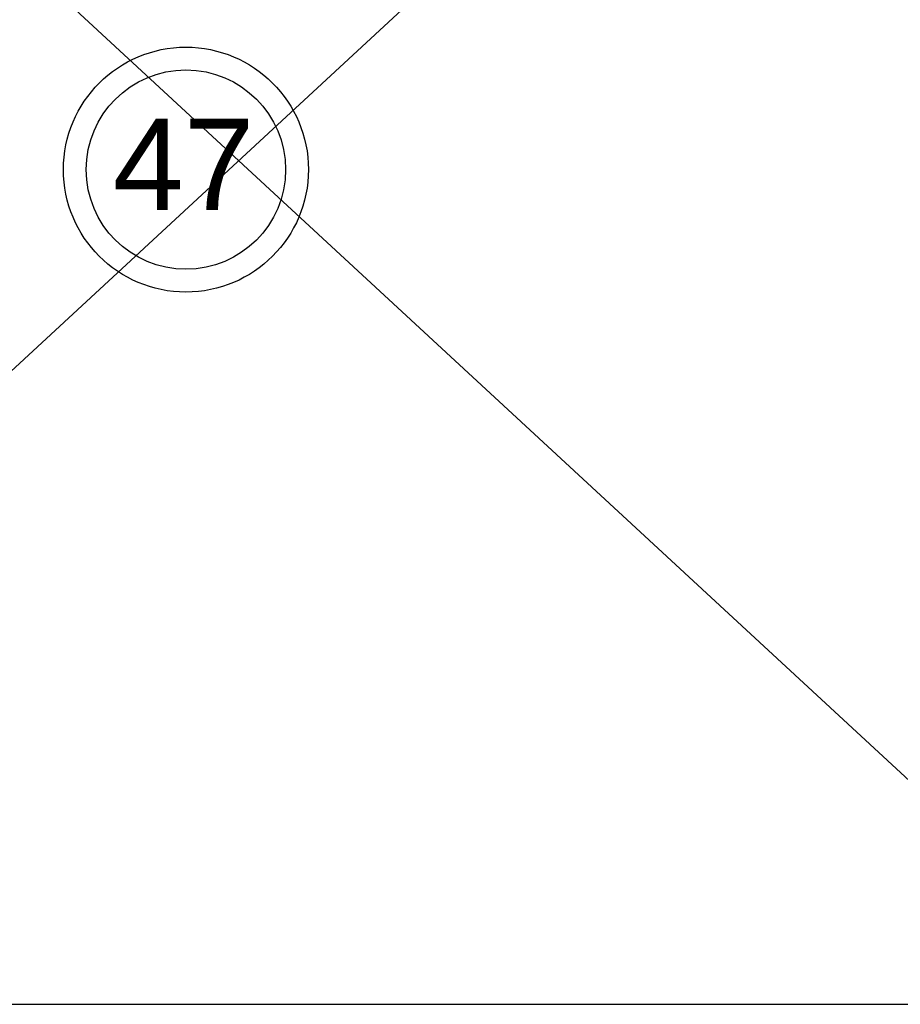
# Model space of a CAD drawing. Header units: millimetres. Extents: x 151654 to 877351, y 70322 to 154322.
# Tile 6 of 176: x 219812 to 223673, y 95338 to 99656. Entities that reach past the tile are written whole.
import ezdxf

# ---------------------------------------------------------------- set-up
doc = ezdxf.new("R2010")
doc.units = ezdxf.units.MM
doc.styles.get("Standard").update_dxf_attribs({"font": 'arial.ttf'})

msp = doc.modelspace()

# ---------------------------------------------------------------- linework, layer by layer
at = {"color": 1}
for p, q in [((216772.2, 95338.4), (224772.2, 102738.4)), ((224772.2, 95338.4), (216772.2, 102738.4))]:
    msp.add_line(p, q, dxfattribs=at)
msp.add_lwpolyline([(224772.2, 102738.4), (216772.2, 102738.4), (216772.2, 95338.4), (224772.2, 95338.4)], dxfattribs=at)
for radius in [537, 437]:
    msp.add_circle((220541, 98998.7), radius, dxfattribs=at)

# ---------------------------------------------------------------- texts
msp.add_text('47', height=400, dxfattribs=at).set_placement((220220.5, 98822.1))

doc.saveas('drawing.dxf')
